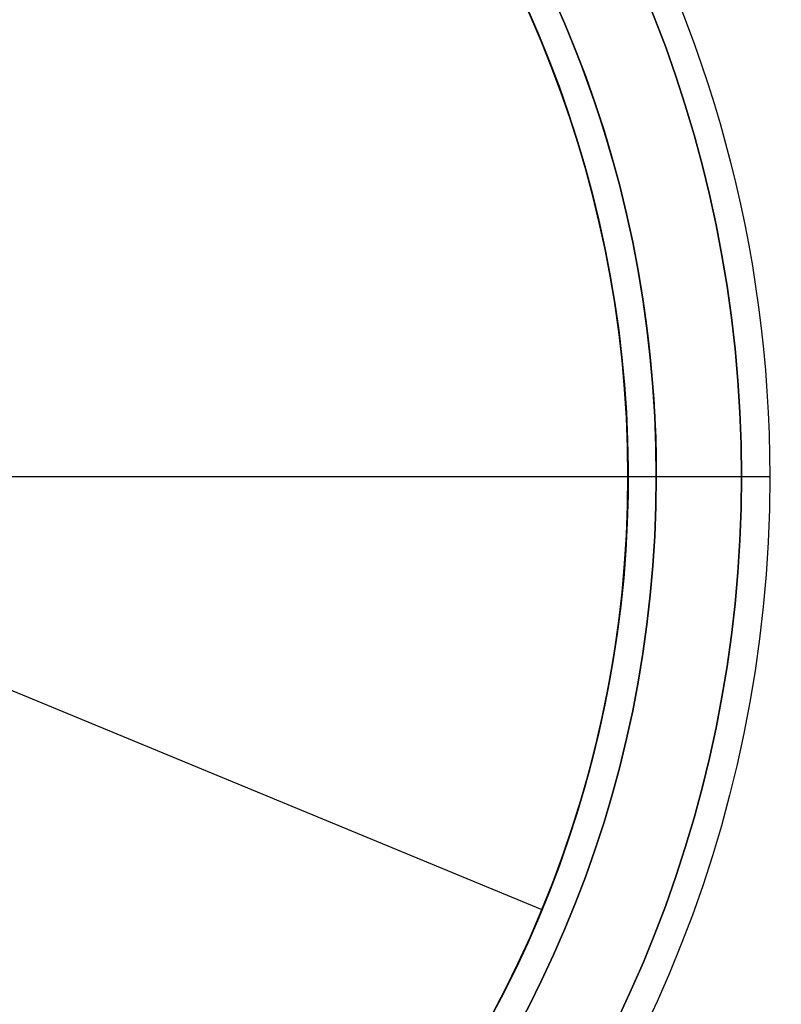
# Model space of a CAD drawing. Header units: millimetres. Extents: x -398 to 387, y -563 to 552.
# Tile 229 of 256: x -319 to -305, y 483 to 500. Entities that reach past the tile are written whole.
import ezdxf

# ---------------------------------------------------------------- set-up
doc = ezdxf.new("R2010")
doc.units = ezdxf.units.MM
doc.layers.add('Livello 01', color=7, linetype='Continuous')

# ---------------------------------------------------------------- blocks, each defined once
blk = doc.blocks.new('MMFTT08X23')
at = {"layer": 'Livello 01', "color": 254, "true_color": 0xcad1ee}
for p, q in [((4, 15), (20, 15)), ((20, 15), (20, 2.220446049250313e-16)), ((-20, 0), (20, 0))]:
    blk.add_line(p, q, dxfattribs=at)
at = {"layer": 'Livello 01', "color": 254, "true_color": 0xcad1ee, "extrusion": (0, -1, 0)}
for centre, end in [((0, 0, -15), 90), ((0, 0, -7.5), 89.99999999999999)]:
    blk.add_arc(centre, 20, 270, end, dxfattribs=at)
at = {"layer": 'Livello 01', "color": 254, "true_color": 0xcad1ee, "extrusion": (0, 1, 0)}
blk.add_arc((0, 0), 20, 90, 270, dxfattribs=at)

msp = doc.modelspace()

# ---------------------------------------------------------------- linework, layer by layer
at = {"layer": 'Livello 01', "color": 254, "true_color": 0xcad1ee}
for p, q in [((-323.7499999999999, 491.9999999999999, -175.5000000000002), (-307.4999999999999, 491.9999999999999, -175.5000000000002)), ((-319.0000000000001, 491.9999999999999, 186.4999999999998), (-307.9999999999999, 491.9999999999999, 186.4999999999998))]:
    msp.add_line(p, q, dxfattribs=at)
at = {"layer": 'Livello 01', "color": 254, "true_color": 0xcad1ee, "extrusion": (0, 0, -1)}
for centre, radius, start, end in [((327.9999999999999, 491.9999999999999, 179.5000000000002), 22.50000000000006, 359.9999999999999, 180), ((327.9999999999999, 491.9999999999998, -190.4999999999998), 22, 0, 180), ((327.9999999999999, 491.9999999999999, 175.5000000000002), 20.50000000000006, 359.9999999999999, 180), ((327.9999999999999, 492, 176.5000000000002), 20.50000000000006, 0, 180), ((327.9999999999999, 491.9999999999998, -188.4999999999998), 20.00000000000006, 0, 180), ((327.9999999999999, 491.9999999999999, 179.5000000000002), 22.50000000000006, 180.0000000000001, 0), ((327.9999999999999, 491.9999999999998, -190.4999999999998), 22, 180, 0), ((327.9999999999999, 491.9999999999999, 175.5000000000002), 20.50000000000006, 180.0000000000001, 0), ((328, 491.9999999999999, 176.5000000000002), 20.50000000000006, 180, 0), ((327.9999999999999, 491.9999999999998, -188.4999999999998), 20.00000000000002, 180, 0)]:
    msp.add_arc(centre, radius, start, end, dxfattribs=at)
at = {"layer": 'Livello 01', "color": 254, "true_color": 0xcad1ee}
for centre, radius, start, end in [((-327.9999999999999, 491.9999999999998, 190.4999999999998), 22.00000000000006, 0, 180), ((-327.9999999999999, 491.9999999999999, -177.5000000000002), 20.50000000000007, 0, 180), ((-327.9999999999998, 491.9999999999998, 186.4999999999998), 20.00000000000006, 0, 180), ((-327.9999999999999, 491.9999999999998, 187.4999999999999), 20, 0, 180), ((-327.9999999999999, 491.9999999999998, 190.4999999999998), 22.00000000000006, 180, 0), ((-327.9999999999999, 491.9999999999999, -177.5000000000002), 20.50000000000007, 180, 0), ((-327.9999999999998, 491.9999999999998, 186.4999999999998), 19.99999999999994, 180, 0), ((-327.9999999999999, 491.9999999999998, 187.4999999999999), 20, 180, 0)]:
    msp.add_arc(centre, radius, start, end, dxfattribs=at)
at = {"layer": 'Livello 01', "color": 254, "true_color": 0xcad1ee, "extrusion": (0, 1, 0)}
msp.add_arc((305.9999999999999, 188.4999999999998, 491.9999999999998), 2.000000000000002, 0, 90, dxfattribs=at)
at = {"layer": 'Livello 01', "color": 254, "true_color": 0xcad1ee, "extrusion": (0, -1, 0)}
msp.add_arc((-305.4999999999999, -177.5000000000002, -491.9999999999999), 2.000000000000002, 180, 270, dxfattribs=at)
at = {"layer": 'Livello 01', "color": 254, "true_color": 0xcad1ee}
for points in [[(-307.9999999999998, 491.9999999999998, 186.4999999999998), (-307.9999999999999, 491.9999999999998, 188.4999999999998)], [(-307.4999999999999, 491.9999999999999, -177.5000000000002), (-307.4999999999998, 491.9999999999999, -175.5000000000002)]]:
    msp.add_open_spline(points, degree=1, dxfattribs=at)

# ---------------------------------------------------------------- block references
at = {"layer": 'Livello 01', "extrusion": (-0.3818493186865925, -0.9242245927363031, 0)}
msp.add_blockref('MMFTT08X23', (-491.0155312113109, -190.5000000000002, -329.4719230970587), dxfattribs=at)

doc.saveas('drawing.dxf')
